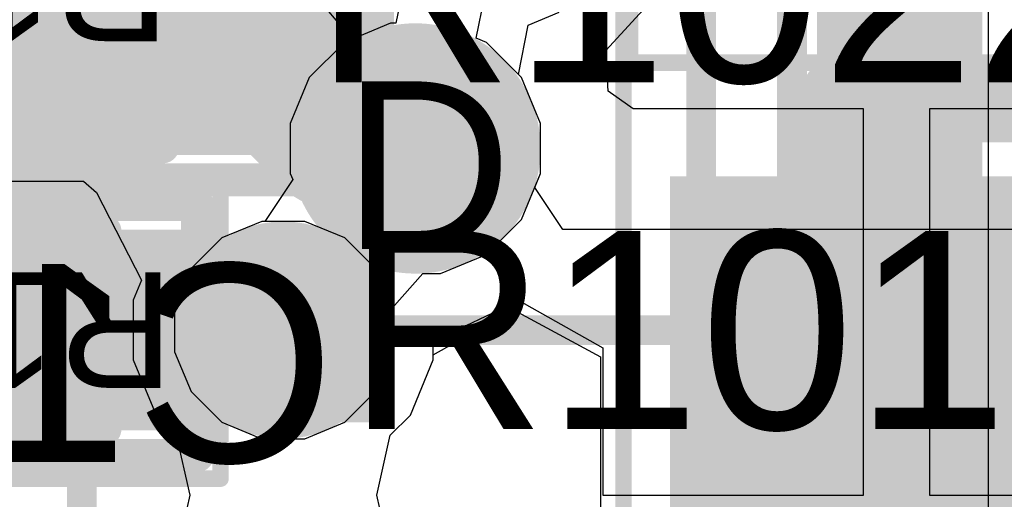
# Model space of a CAD drawing. Header units: inches. Extents: x -6 to 11.2, y -2.2 to 8.3.
# Tile 169 of 256: x 2.3733 to 2.4907, y 1.2995 to 1.3567. Entities that reach past the tile are written whole.
import ezdxf

# ---------------------------------------------------------------- set-up
doc = ezdxf.new("R2010")
doc.units = ezdxf.units.IN
doc.header["$MEASUREMENT"] = 0
for name, color, linetype in [('Board Layer Stack Bottom Overlay', 54, 'Continuous'), ('Board Layer Stack Bottom Solder', 6, 'Continuous'), ('Bottom Comp Body -Top13)-Comp Body -Bot14)', 56, 'Continuous'), ('Bottom Courtyard -Top15)-Courtyard -Bot16)', 56, 'Continuous'), ('Bottom Paste', 16, 'Continuous'), ('Dimension', 6, 'Continuous'), ('Drill Drawing', 1, 'Continuous'), ('Layer  6- Inner', 156, 'Continuous'), ('Layer 1- Top', 1, 'Continuous'), ('Layer 2- GND', 16, 'Continuous'), ('Layer 3- Inner', 16, 'Continuous'), ('Layer 4- Inner', 76, 'Continuous'), ('Layer 5- Inner', 90, 'Continuous'), ('Layer 7- PWR', 76, 'Continuous'), ('Layer 8- Bottom', 5, 'Continuous'), ('Top Comp Body -Top13)-Comp Body -Bot14)', 56, 'Continuous'), ('Top Comp Outline -Top11)-Comp Outline -Bot12)', 56, 'Continuous'), ('Top Courtyard -Top15)-Courtyard -Bot16)', 56, 'Continuous'), ('Top Overlay', 2, 'Continuous'), ('Top Paste', 8, 'Continuous'), ('Top Solder', 216, 'Continuous'), ('Via Holes', 16, 'Continuous')]:
    doc.layers.add(name, color=color, linetype=linetype)
doc.styles.add('Arial', font='txt', dxfattribs={"height": 0.2})

# ---------------------------------------------------------------- blocks, each defined once
blk = doc.blocks.new('L15006_M_____B_133')
at = {"layer": 'Bottom Courtyard -Top15)-Courtyard -Bot16)'}
for points in [[(-0.0925197, -0.0629921, 0.0019685, 0.0019685, 0), (-0.0925197, 0.0629921, 0.0019685, 0.0019685, 0)], [(-0.0925197, -0.0629921, 0.0019685, 0.0019685, 0), (0.0925197, -0.0629921, 0.0019685, 0.0019685, 0)]]:
    blk.add_lwpolyline(points, format="xyseb", dxfattribs=at)
blk.add_lwpolyline([(-0.0930118, -0.0629921, 0.0009842, 0.0009842, 1), (-0.0920276, -0.0629921, 0.0009842, 0.0009842, 1)], format="xyseb", close=True, dxfattribs=at)
blk.add_lwpolyline([(-0.0930118, -0.0629921, 0.0009842, 0.0009842, 1), (-0.0920276, -0.0629921, 0.0009842, 0.0009842, 1)], format="xyseb", close=True, dxfattribs=at)
blk = doc.blocks.new('L15006_M_____B_134')
at = {"layer": 'Board Layer Stack Bottom Solder'}
blk.add_hatch(color=6, dxfattribs=at).paths.add_polyline_path([(-0.0869685, -0.0419685), (-0.0869685, 0.0419685), (-0.0330315, 0.0419685), (-0.0330315, -0.0419685)])
at = {"layer": 'Bottom Paste'}
blk.add_hatch(color=16, dxfattribs=at).paths.add_polyline_path([(-0.085, -0.04), (-0.085, 0.04), (-0.035, 0.04), (-0.035, -0.04)])
at = {"layer": 'Layer 8- Bottom'}
blk.add_hatch(color=7, dxfattribs=at).paths.add_polyline_path([(-0.085, -0.04), (-0.085, 0.04), (-0.035, 0.04), (-0.035, -0.04)])
at = {"layer": 'Board Layer Stack Bottom Overlay'}
blk.add_lwpolyline([(-0.05, 0.05, 0.008, 0.008, 0), (0.05, 0.05, 0.008, 0.008, 0)], format="xyseb", dxfattribs=at)
blk.add_lwpolyline([(-0.052, 0.05, 0.004, 0.004, 1), (-0.048, 0.05, 0.004, 0.004, 1)], format="xyseb", close=True, dxfattribs=at)
at = {"layer": 'Bottom Comp Body -Top13)-Comp Body -Bot14)'}
for points in [[(-0.0688977, -0.0531496, 0.003937, 0.003937, 0), (-0.0688977, 0.0531496, 0.003937, 0.003937, 0)], [(-0.0688977, 0.0531496, 0.003937, 0.003937, 0), (0.0688976, 0.0531496, 0.003937, 0.003937, 0)]]:
    blk.add_lwpolyline(points, format="xyseb", dxfattribs=at)
blk.add_lwpolyline([(-0.0698819, 0.0531496, 0.0019685, 0.0019685, 1), (-0.0679135, 0.0531496, 0.0019685, 0.0019685, 1)], format="xyseb", close=True, dxfattribs=at)
blk.add_lwpolyline([(-0.0698819, 0.0531496, 0.0019685, 0.0019685, 1), (-0.0679135, 0.0531496, 0.0019685, 0.0019685, 1)], format="xyseb", close=True, dxfattribs=at)
at = {"layer": 'Bottom Courtyard -Top15)-Courtyard -Bot16)'}
blk.add_lwpolyline([(-0.0925197, -0.0629921, 0.0019685, 0.0019685, 0), (-0.0925197, 0.0629921, 0.0019685, 0.0019685, 0)], format="xyseb", dxfattribs=at)
blk = doc.blocks.new('L15002_035_263')
at = {"layer": 'Layer 1- Top'}
for points in [[(-0.0317914, 0.01), (-0.0067914, 0.01), (-0.0067914, -0.01), (-0.0317914, -0.01)], [(0.0067913, 0.01), (0.0317913, 0.01), (0.0317913, -0.01), (0.0067913, -0.01)]]:
    blk.add_hatch(color=7, dxfattribs=at).paths.add_polyline_path(points)
at = {"layer": 'Top Paste'}
for points in [[(-0.0317914, 0.01), (-0.0067914, 0.01), (-0.0067914, -0.01), (-0.0317914, -0.01)], [(0.0067913, 0.01), (0.0317913, 0.01), (0.0317913, -0.01), (0.0067913, -0.01)]]:
    blk.add_hatch(color=8, dxfattribs=at).paths.add_polyline_path(points)
at = {"layer": 'Top Solder'}
for points in [[(-0.0337599, 0.0119685), (-0.0048229, 0.0119685), (-0.0048229, -0.0119685), (-0.0337599, -0.0119685)], [(0.0048228, 0.0119685), (0.0337598, 0.0119685), (0.0337598, -0.0119685), (0.0048228, -0.0119685)]]:
    blk.add_hatch(color=216, dxfattribs=at).paths.add_polyline_path(points)
at = {"layer": 'Top Comp Body -Top13)-Comp Body -Bot14)'}
for points in [[(0.0216535, 0.011811, 0.003937, 0.003937, 0), (-0.0216535, 0.011811, 0.003937, 0.003937, 0)], [(-0.0216535, 0.011811, 0.003937, 0.003937, 0), (-0.0216535, -0.011811, 0.003937, 0.003937, 0)], [(0.0216535, 0.011811, 0.003937, 0.003937, 0), (0.0216535, -0.011811, 0.003937, 0.003937, 0)], [(0.0216535, -0.011811, 0.003937, 0.003937, 0), (-0.0216535, -0.011811, 0.003937, 0.003937, 0)]]:
    blk.add_lwpolyline(points, format="xyseb", dxfattribs=at)
for points in [[(-0.0226377, 0.011811, 0.0019685, 0.0019685, 1), (-0.0206693, 0.011811, 0.0019685, 0.0019685, 1)], [(-0.0226377, 0.011811, 0.0019685, 0.0019685, 1), (-0.0206693, 0.011811, 0.0019685, 0.0019685, 1)], [(0.0206693, 0.011811, 0.0019685, 0.0019685, 1), (0.0226377, 0.011811, 0.0019685, 0.0019685, 1)], [(0.0206693, 0.011811, 0.0019685, 0.0019685, 1), (0.0226377, 0.011811, 0.0019685, 0.0019685, 1)], [(-0.0226377, -0.011811, 0.0019685, 0.0019685, 1), (-0.0206693, -0.011811, 0.0019685, 0.0019685, 1)], [(-0.0226377, -0.011811, 0.0019685, 0.0019685, 1), (-0.0206693, -0.011811, 0.0019685, 0.0019685, 1)], [(0.0206693, -0.011811, 0.0019685, 0.0019685, 1), (0.0226377, -0.011811, 0.0019685, 0.0019685, 1)], [(0.0206693, -0.011811, 0.0019685, 0.0019685, 1), (0.0226377, -0.011811, 0.0019685, 0.0019685, 1)]]:
    blk.add_lwpolyline(points, format="xyseb", close=True, dxfattribs=at)
at = {"layer": 'Top Comp Outline -Top11)-Comp Outline -Bot12)'}
for points in [[(-0.0326772, 0.0149606, 0.003937, 0.003937, 0), (-0.0326772, -0.0149606, 0.003937, 0.003937, 0)], [(0.0326772, 0.0149606, 0.003937, 0.003937, 0), (-0.0326772, 0.0149606, 0.003937, 0.003937, 0)], [(0.0326772, 0.0149606, 0.003937, 0.003937, 0), (0.0326772, -0.0149606, 0.003937, 0.003937, 0)], [(0.0326772, -0.0149606, 0.003937, 0.003937, 0), (-0.0326772, -0.0149606, 0.003937, 0.003937, 0)]]:
    blk.add_lwpolyline(points, format="xyseb", dxfattribs=at)
for points in [[(-0.0336614, 0.0149606, 0.0019685, 0.0019685, 1), (-0.031693, 0.0149606, 0.0019685, 0.0019685, 1)], [(-0.0336614, 0.0149606, 0.0019685, 0.0019685, 1), (-0.031693, 0.0149606, 0.0019685, 0.0019685, 1)], [(0.031693, 0.0149606, 0.0019685, 0.0019685, 1), (0.0336614, 0.0149606, 0.0019685, 0.0019685, 1)], [(0.031693, 0.0149606, 0.0019685, 0.0019685, 1), (0.0336614, 0.0149606, 0.0019685, 0.0019685, 1)], [(-0.0336614, -0.0149606, 0.0019685, 0.0019685, 1), (-0.031693, -0.0149606, 0.0019685, 0.0019685, 1)], [(-0.0336614, -0.0149606, 0.0019685, 0.0019685, 1), (-0.031693, -0.0149606, 0.0019685, 0.0019685, 1)], [(0.031693, -0.0149606, 0.0019685, 0.0019685, 1), (0.0336614, -0.0149606, 0.0019685, 0.0019685, 1)], [(0.031693, -0.0149606, 0.0019685, 0.0019685, 1), (0.0336614, -0.0149606, 0.0019685, 0.0019685, 1)]]:
    blk.add_lwpolyline(points, format="xyseb", close=True, dxfattribs=at)
at = {"layer": 'Top Courtyard -Top15)-Courtyard -Bot16)'}
for points in [[(-0.0354331, 0.0177165, 0.0019685, 0.0019685, 0), (-0.0354331, -0.0177165, 0.0019685, 0.0019685, 0)], [(0.0354331, 0.0177165, 0.0019685, 0.0019685, 0), (-0.0354331, 0.0177165, 0.0019685, 0.0019685, 0)], [(0.0354331, 0.0177165, 0.0019685, 0.0019685, 0), (0.0354331, -0.0177165, 0.0019685, 0.0019685, 0)], [(0, 0.011811, 0.003937, 0.003937, 0), (0, -0.011811, 0.003937, 0.003937, 0)], [(0.0118111, 0, 0.003937, 0.003937, 0), (-0.011811, 0, 0.003937, 0.003937, 0)], [(0.0354331, -0.0177165, 0.0019685, 0.0019685, 0), (-0.0354331, -0.0177165, 0.0019685, 0.0019685, 0)]]:
    blk.add_lwpolyline(points, format="xyseb", dxfattribs=at)
for points in [[(-0.0359252, 0.0177165, 0.0009842, 0.0009842, 1), (-0.034941, 0.0177165, 0.0009842, 0.0009842, 1)], [(-0.0359252, 0.0177165, 0.0009842, 0.0009842, 1), (-0.034941, 0.0177165, 0.0009842, 0.0009842, 1)], [(0.034941, 0.0177165, 0.0009842, 0.0009842, 1), (0.0359252, 0.0177165, 0.0009842, 0.0009842, 1)], [(0.034941, 0.0177165, 0.0009842, 0.0009842, 1), (0.0359252, 0.0177165, 0.0009842, 0.0009842, 1)], [(-0.0009842, 0.011811, 0.0019685, 0.0019685, 1), (0.0009842, 0.011811, 0.0019685, 0.0019685, 1)], [(-0.0127952, 0, 0.0019685, 0.0019685, 1), (-0.0108268, 0, 0.0019685, 0.0019685, 1)], [(0.0108269, 0, 0.0019685, 0.0019685, 1), (0.0127953, 0, 0.0019685, 0.0019685, 1)], [(-0.0009842, -0.011811, 0.0019685, 0.0019685, 1), (0.0009842, -0.011811, 0.0019685, 0.0019685, 1)], [(-0.0359252, -0.0177165, 0.0009842, 0.0009842, 1), (-0.034941, -0.0177165, 0.0009842, 0.0009842, 1)], [(-0.0359252, -0.0177165, 0.0009842, 0.0009842, 1), (-0.034941, -0.0177165, 0.0009842, 0.0009842, 1)], [(0.034941, -0.0177165, 0.0009842, 0.0009842, 1), (0.0359252, -0.0177165, 0.0009842, 0.0009842, 1)], [(0.034941, -0.0177165, 0.0009842, 0.0009842, 1), (0.0359252, -0.0177165, 0.0009842, 0.0009842, 1)]]:
    blk.add_lwpolyline(points, format="xyseb", close=True, dxfattribs=at)
at = {"layer": 'Top Overlay'}
for points in [[(0.0198819, 0.0161417, 0.003937, 0.003937, 0), (-0.0187008, 0.0161417, 0.003937, 0.003937, 0)], [(0.0198819, -0.0161417, 0.003937, 0.003937, 0), (-0.0187008, -0.0161417, 0.003937, 0.003937, 0)]]:
    blk.add_lwpolyline(points, format="xyseb", dxfattribs=at)
for points in [[(-0.019685, 0.0161417, 0.0019685, 0.0019685, 1), (-0.0177166, 0.0161417, 0.0019685, 0.0019685, 1)], [(0.0188977, 0.0161417, 0.0019685, 0.0019685, 1), (0.0208661, 0.0161417, 0.0019685, 0.0019685, 1)], [(-0.019685, -0.0161417, 0.0019685, 0.0019685, 1), (-0.0177166, -0.0161417, 0.0019685, 0.0019685, 1)], [(0.0188977, -0.0161417, 0.0019685, 0.0019685, 1), (0.0208661, -0.0161417, 0.0019685, 0.0019685, 1)]]:
    blk.add_lwpolyline(points, format="xyseb", close=True, dxfattribs=at)
at = {"layer": 'Top Comp Outline -Top11)-Comp Outline -Bot12)', "style": 'Arial'}
blk.add_text('R1022', height=0.0137795, dxfattribs=at).set_placement((-0.0309938, -0.0068875))
blk = doc.blocks.new('L15002_035_273')
at = {"layer": 'Layer 1- Top'}
for points in [[(-0.0317914, 0.01), (-0.0067914, 0.01), (-0.0067914, -0.01), (-0.0317914, -0.01)], [(0.0067913, 0.01), (0.0317913, 0.01), (0.0317913, -0.01), (0.0067913, -0.01)]]:
    blk.add_hatch(color=7, dxfattribs=at).paths.add_polyline_path(points)
at = {"layer": 'Top Paste'}
for points in [[(-0.0317914, 0.01), (-0.0067914, 0.01), (-0.0067914, -0.01), (-0.0317914, -0.01)], [(0.0067913, 0.01), (0.0317913, 0.01), (0.0317913, -0.01), (0.0067913, -0.01)]]:
    blk.add_hatch(color=8, dxfattribs=at).paths.add_polyline_path(points)
at = {"layer": 'Top Solder'}
for points in [[(-0.0337599, 0.0119685), (-0.0048229, 0.0119685), (-0.0048229, -0.0119685), (-0.0337599, -0.0119685)], [(0.0048228, 0.0119685), (0.0337598, 0.0119685), (0.0337598, -0.0119685), (0.0048228, -0.0119685)]]:
    blk.add_hatch(color=216, dxfattribs=at).paths.add_polyline_path(points)
at = {"layer": 'Top Comp Body -Top13)-Comp Body -Bot14)'}
for points in [[(-0.0216535, 0.011811, 0.003937, 0.003937, 0), (-0.0216535, -0.011811, 0.003937, 0.003937, 0)], [(0.0216535, 0.011811, 0.003937, 0.003937, 0), (-0.0216535, 0.011811, 0.003937, 0.003937, 0)], [(0.0216535, 0.011811, 0.003937, 0.003937, 0), (0.0216535, -0.011811, 0.003937, 0.003937, 0)], [(0.0216535, -0.011811, 0.003937, 0.003937, 0), (-0.0216535, -0.011811, 0.003937, 0.003937, 0)]]:
    blk.add_lwpolyline(points, format="xyseb", dxfattribs=at)
for points in [[(-0.0226377, 0.011811, 0.0019685, 0.0019685, 1), (-0.0206693, 0.011811, 0.0019685, 0.0019685, 1)], [(-0.0226377, 0.011811, 0.0019685, 0.0019685, 1), (-0.0206693, 0.011811, 0.0019685, 0.0019685, 1)], [(0.0206693, 0.011811, 0.0019685, 0.0019685, 1), (0.0226377, 0.011811, 0.0019685, 0.0019685, 1)], [(0.0206693, 0.011811, 0.0019685, 0.0019685, 1), (0.0226377, 0.011811, 0.0019685, 0.0019685, 1)], [(-0.0226377, -0.011811, 0.0019685, 0.0019685, 1), (-0.0206693, -0.011811, 0.0019685, 0.0019685, 1)], [(-0.0226377, -0.011811, 0.0019685, 0.0019685, 1), (-0.0206693, -0.011811, 0.0019685, 0.0019685, 1)], [(0.0206693, -0.011811, 0.0019685, 0.0019685, 1), (0.0226377, -0.011811, 0.0019685, 0.0019685, 1)], [(0.0206693, -0.011811, 0.0019685, 0.0019685, 1), (0.0226377, -0.011811, 0.0019685, 0.0019685, 1)]]:
    blk.add_lwpolyline(points, format="xyseb", close=True, dxfattribs=at)
at = {"layer": 'Top Comp Outline -Top11)-Comp Outline -Bot12)'}
for points in [[(0.0326772, 0.0149606, 0.003937, 0.003937, 0), (-0.0326772, 0.0149606, 0.003937, 0.003937, 0)], [(-0.0326772, 0.0149606, 0.003937, 0.003937, 0), (-0.0326772, -0.0149606, 0.003937, 0.003937, 0)], [(0.0326772, 0.0149606, 0.003937, 0.003937, 0), (0.0326772, -0.0149606, 0.003937, 0.003937, 0)], [(0.0326772, -0.0149606, 0.003937, 0.003937, 0), (-0.0326772, -0.0149606, 0.003937, 0.003937, 0)]]:
    blk.add_lwpolyline(points, format="xyseb", dxfattribs=at)
for points in [[(-0.0336614, 0.0149606, 0.0019685, 0.0019685, 1), (-0.031693, 0.0149606, 0.0019685, 0.0019685, 1)], [(-0.0336614, 0.0149606, 0.0019685, 0.0019685, 1), (-0.031693, 0.0149606, 0.0019685, 0.0019685, 1)], [(0.031693, 0.0149606, 0.0019685, 0.0019685, 1), (0.0336614, 0.0149606, 0.0019685, 0.0019685, 1)], [(0.031693, 0.0149606, 0.0019685, 0.0019685, 1), (0.0336614, 0.0149606, 0.0019685, 0.0019685, 1)], [(-0.0336614, -0.0149606, 0.0019685, 0.0019685, 1), (-0.031693, -0.0149606, 0.0019685, 0.0019685, 1)], [(-0.0336614, -0.0149606, 0.0019685, 0.0019685, 1), (-0.031693, -0.0149606, 0.0019685, 0.0019685, 1)], [(0.031693, -0.0149606, 0.0019685, 0.0019685, 1), (0.0336614, -0.0149606, 0.0019685, 0.0019685, 1)], [(0.031693, -0.0149606, 0.0019685, 0.0019685, 1), (0.0336614, -0.0149606, 0.0019685, 0.0019685, 1)]]:
    blk.add_lwpolyline(points, format="xyseb", close=True, dxfattribs=at)
at = {"layer": 'Top Courtyard -Top15)-Courtyard -Bot16)'}
for points in [[(0.0354331, 0.0177165, 0.0019685, 0.0019685, 0), (-0.0354331, 0.0177165, 0.0019685, 0.0019685, 0)], [(-0.0354331, 0.0177165, 0.0019685, 0.0019685, 0), (-0.0354331, -0.0177165, 0.0019685, 0.0019685, 0)], [(0.0354331, 0.0177165, 0.0019685, 0.0019685, 0), (0.0354331, -0.0177165, 0.0019685, 0.0019685, 0)], [(0, 0.011811, 0.003937, 0.003937, 0), (0, -0.011811, 0.003937, 0.003937, 0)], [(0.0118111, 0, 0.003937, 0.003937, 0), (-0.011811, 0, 0.003937, 0.003937, 0)], [(0.0354331, -0.0177165, 0.0019685, 0.0019685, 0), (-0.0354331, -0.0177165, 0.0019685, 0.0019685, 0)]]:
    blk.add_lwpolyline(points, format="xyseb", dxfattribs=at)
for points in [[(-0.0359252, 0.0177165, 0.0009842, 0.0009842, 1), (-0.034941, 0.0177165, 0.0009842, 0.0009842, 1)], [(-0.0359252, 0.0177165, 0.0009842, 0.0009842, 1), (-0.034941, 0.0177165, 0.0009842, 0.0009842, 1)], [(0.034941, 0.0177165, 0.0009842, 0.0009842, 1), (0.0359252, 0.0177165, 0.0009842, 0.0009842, 1)], [(0.034941, 0.0177165, 0.0009842, 0.0009842, 1), (0.0359252, 0.0177165, 0.0009842, 0.0009842, 1)], [(-0.0009842, 0.011811, 0.0019685, 0.0019685, 1), (0.0009842, 0.011811, 0.0019685, 0.0019685, 1)], [(-0.0127952, 0, 0.0019685, 0.0019685, 1), (-0.0108268, 0, 0.0019685, 0.0019685, 1)], [(0.0108269, 0, 0.0019685, 0.0019685, 1), (0.0127953, 0, 0.0019685, 0.0019685, 1)], [(-0.0009842, -0.011811, 0.0019685, 0.0019685, 1), (0.0009842, -0.011811, 0.0019685, 0.0019685, 1)], [(-0.0359252, -0.0177165, 0.0009842, 0.0009842, 1), (-0.034941, -0.0177165, 0.0009842, 0.0009842, 1)], [(-0.0359252, -0.0177165, 0.0009842, 0.0009842, 1), (-0.034941, -0.0177165, 0.0009842, 0.0009842, 1)], [(0.034941, -0.0177165, 0.0009842, 0.0009842, 1), (0.0359252, -0.0177165, 0.0009842, 0.0009842, 1)], [(0.034941, -0.0177165, 0.0009842, 0.0009842, 1), (0.0359252, -0.0177165, 0.0009842, 0.0009842, 1)]]:
    blk.add_lwpolyline(points, format="xyseb", close=True, dxfattribs=at)
at = {"layer": 'Top Overlay'}
for points in [[(0.0198819, 0.0161417, 0.003937, 0.003937, 0), (-0.0187008, 0.0161417, 0.003937, 0.003937, 0)], [(0.0198819, -0.0161417, 0.003937, 0.003937, 0), (-0.0187008, -0.0161417, 0.003937, 0.003937, 0)]]:
    blk.add_lwpolyline(points, format="xyseb", dxfattribs=at)
for points in [[(-0.019685, 0.0161417, 0.0019685, 0.0019685, 1), (-0.0177166, 0.0161417, 0.0019685, 0.0019685, 1)], [(0.0188977, 0.0161417, 0.0019685, 0.0019685, 1), (0.0208661, 0.0161417, 0.0019685, 0.0019685, 1)], [(-0.019685, -0.0161417, 0.0019685, 0.0019685, 1), (-0.0177166, -0.0161417, 0.0019685, 0.0019685, 1)], [(0.0188977, -0.0161417, 0.0019685, 0.0019685, 1), (0.0208661, -0.0161417, 0.0019685, 0.0019685, 1)]]:
    blk.add_lwpolyline(points, format="xyseb", close=True, dxfattribs=at)
at = {"layer": 'Top Comp Outline -Top11)-Comp Outline -Bot12)', "style": 'Arial'}
blk.add_text('R1012', height=0.0137795, dxfattribs=at).set_placement((-0.0298457, -0.0068873))
blk = doc.blocks.new('IND_0402_B_315')
at = {"layer": 'Board Layer Stack Bottom Solder'}
for points in [[(-0.00290545, 0.0157953), (-0.00290545, -0.0157953), (-0.04040155, -0.0157953), (-0.04040155, 0.0157953)], [(0.04040165, 0.0157953), (0.04040165, -0.0157953), (0.00290555, -0.0157953), (0.00290555, 0.0157953)]]:
    blk.add_hatch(color=6, dxfattribs=at).paths.add_polyline_path(points)
at = {"layer": 'Bottom Paste'}
for points in [[(-0.00590545, 0.0127953), (-0.00590545, -0.0127953), (-0.03740155, -0.0127953), (-0.03740155, 0.0127953)], [(0.03740165, 0.0127953), (0.03740165, -0.0127953), (0.00590555, -0.0127953), (0.00590555, 0.0127953)]]:
    blk.add_hatch(color=16, dxfattribs=at).paths.add_polyline_path(points)
at = {"layer": 'Layer 8- Bottom'}
for points in [[(-0.00590545, 0.0127953), (-0.00590545, -0.0127953), (-0.03740155, -0.0127953), (-0.03740155, 0.0127953)], [(0.03740165, 0.0127953), (0.03740165, -0.0127953), (0.00590555, -0.0127953), (0.00590555, 0.0127953)]]:
    blk.add_hatch(color=7, dxfattribs=at).paths.add_polyline_path(points)
at = {"layer": 'Board Layer Stack Bottom Overlay'}
for points in [[(0.0206693, 0.0187008, 0.003937, 0.003937, 0), (-0.0226378, 0.0187008, 0.003937, 0.003937, 0)], [(0.0206693, -0.0187008, 0.003937, 0.003937, 0), (-0.0226378, -0.0187008, 0.003937, 0.003937, 0)]]:
    blk.add_lwpolyline(points, format="xyseb", dxfattribs=at)
for points in [[(-0.023622, 0.0187008, 0.0019685, 0.0019685, 1), (-0.0216536, 0.0187008, 0.0019685, 0.0019685, 1)], [(0.0196851, 0.0187008, 0.0019685, 0.0019685, 1), (0.0216535, 0.0187008, 0.0019685, 0.0019685, 1)], [(-0.023622, -0.0187008, 0.0019685, 0.0019685, 1), (-0.0216536, -0.0187008, 0.0019685, 0.0019685, 1)], [(0.0196851, -0.0187008, 0.0019685, 0.0019685, 1), (0.0216535, -0.0187008, 0.0019685, 0.0019685, 1)]]:
    blk.add_lwpolyline(points, format="xyseb", close=True, dxfattribs=at)
at = {"layer": 'Bottom Courtyard -Top15)-Courtyard -Bot16)'}
for points in [[(0.0482284, 0.0226378, 0.003937, 0.003937, 0), (-0.0482283, 0.0226378, 0.003937, 0.003937, 0)], [(-0.0482283, 0.0226378, 0.003937, 0.003937, 0), (-0.0482283, -0.0226378, 0.003937, 0.003937, 0)], [(0.0482284, 0.0226378, 0.003937, 0.003937, 0), (0.0482284, -0.0226378, 0.003937, 0.003937, 0)], [(0, 0.0108267, 0.003937, 0.003937, 0), (0, -0.0108268, 0.003937, 0.003937, 0)], [(0.0108268, 0, 0.003937, 0.003937, 0), (-0.0108267, 0, 0.003937, 0.003937, 0)], [(0.0482284, -0.0226378, 0.003937, 0.003937, 0), (-0.0482283, -0.0226378, 0.003937, 0.003937, 0)]]:
    blk.add_lwpolyline(points, format="xyseb", dxfattribs=at)
for points in [[(-0.0492125, 0.0226378, 0.0019685, 0.0019685, 1), (-0.0472441, 0.0226378, 0.0019685, 0.0019685, 1)], [(-0.0492125, 0.0226378, 0.0019685, 0.0019685, 1), (-0.0472441, 0.0226378, 0.0019685, 0.0019685, 1)], [(0.0472442, 0.0226378, 0.0019685, 0.0019685, 1), (0.0492126, 0.0226378, 0.0019685, 0.0019685, 1)], [(0.0472442, 0.0226378, 0.0019685, 0.0019685, 1), (0.0492126, 0.0226378, 0.0019685, 0.0019685, 1)], [(-0.0009842, 0.0108267, 0.0019685, 0.0019685, 1), (0.0009842, 0.0108267, 0.0019685, 0.0019685, 1)], [(-0.0118109, 0, 0.0019685, 0.0019685, 1), (-0.0098425, 0, 0.0019685, 0.0019685, 1)], [(0.0098426, 0, 0.0019685, 0.0019685, 1), (0.011811, 0, 0.0019685, 0.0019685, 1)], [(-0.0009842, -0.0108268, 0.0019685, 0.0019685, 1), (0.0009842, -0.0108268, 0.0019685, 0.0019685, 1)], [(-0.0492125, -0.0226378, 0.0019685, 0.0019685, 1), (-0.0472441, -0.0226378, 0.0019685, 0.0019685, 1)], [(-0.0492125, -0.0226378, 0.0019685, 0.0019685, 1), (-0.0472441, -0.0226378, 0.0019685, 0.0019685, 1)], [(0.0472442, -0.0226378, 0.0019685, 0.0019685, 1), (0.0492126, -0.0226378, 0.0019685, 0.0019685, 1)], [(0.0472442, -0.0226378, 0.0019685, 0.0019685, 1), (0.0492126, -0.0226378, 0.0019685, 0.0019685, 1)]]:
    blk.add_lwpolyline(points, format="xyseb", close=True, dxfattribs=at)
at = {"layer": 'Dimension'}
for points in [[(-0.0423225, 0.0177162, 0.003937, 0.003937, 0), (-0.0423226, 0.0177163, 0.003937, 0.003937, 0)], [(0.0423225, 0.0177163, 0.003937, 0.003937, 0), (-0.0423226, 0.0177163, 0.003937, 0.003937, 0)], [(-0.0423225, 0.0177162, 0.003937, 0.003937, 0), (-0.0423225, -0.0177162, 0.003937, 0.003937, 0)], [(0.0423225, 0.0177163, 0.003937, 0.003937, 0), (0.0423225, -0.0177163, 0.003937, 0.003937, 0)], [(-0.0423225, -0.0177162, 0.003937, 0.003937, 0), (-0.0423226, -0.0177163, 0.003937, 0.003937, 0)], [(0.0423225, -0.0177163, 0.003937, 0.003937, 0), (-0.0423226, -0.0177163, 0.003937, 0.003937, 0)]]:
    blk.add_lwpolyline(points, format="xyseb", dxfattribs=at)
for points in [[(-0.0433068, 0.0177163, 0.0019685, 0.0019685, 1), (-0.0413384, 0.0177163, 0.0019685, 0.0019685, 1)], [(-0.0433068, 0.0177163, 0.0019685, 0.0019685, 1), (-0.0413384, 0.0177163, 0.0019685, 0.0019685, 1)], [(-0.0433067, 0.0177162, 0.0019685, 0.0019685, 1), (-0.0413383, 0.0177162, 0.0019685, 0.0019685, 1)], [(-0.0433067, 0.0177162, 0.0019685, 0.0019685, 1), (-0.0413383, 0.0177162, 0.0019685, 0.0019685, 1)], [(0.0413383, 0.0177163, 0.0019685, 0.0019685, 1), (0.0433067, 0.0177163, 0.0019685, 0.0019685, 1)], [(0.0413383, 0.0177163, 0.0019685, 0.0019685, 1), (0.0433067, 0.0177163, 0.0019685, 0.0019685, 1)], [(-0.0433068, -0.0177163, 0.0019685, 0.0019685, 1), (-0.0413384, -0.0177163, 0.0019685, 0.0019685, 1)], [(-0.0433068, -0.0177163, 0.0019685, 0.0019685, 1), (-0.0413384, -0.0177163, 0.0019685, 0.0019685, 1)], [(-0.0433067, -0.0177162, 0.0019685, 0.0019685, 1), (-0.0413383, -0.0177162, 0.0019685, 0.0019685, 1)], [(-0.0433067, -0.0177162, 0.0019685, 0.0019685, 1), (-0.0413383, -0.0177162, 0.0019685, 0.0019685, 1)], [(0.0413383, -0.0177163, 0.0019685, 0.0019685, 1), (0.0433067, -0.0177163, 0.0019685, 0.0019685, 1)], [(0.0413383, -0.0177163, 0.0019685, 0.0019685, 1), (0.0433067, -0.0177163, 0.0019685, 0.0019685, 1)]]:
    blk.add_lwpolyline(points, format="xyseb", close=True, dxfattribs=at)

msp = doc.modelspace()

# ---------------------------------------------------------------- hatches: boundary and pattern name
at = {"layer": 'Layer  6- Inner'}
h = msp.add_hatch(color=7, dxfattribs=at)
edge = h.paths.add_edge_path()
edge.add_arc((2.4204724, 1.3413386), 0.0098425, 0, 360)
at = {"layer": 'Layer 1- Top'}
h = msp.add_hatch(color=7, dxfattribs=at)
edge = h.paths.add_edge_path()
edge.add_arc((2.4204724, 1.3413386), 0.0098425, 0, 360)
h = msp.add_hatch(color=7, dxfattribs=at)
edge = h.paths.add_edge_path()
edge.add_arc((2.4047244, 1.319685), 0.007874, 0, 360)
at = {"layer": 'Layer 2- GND'}
h = msp.add_hatch(color=7, dxfattribs=at)
edge = h.paths.add_edge_path()
edge.add_arc((2.4204724, 1.3413386), 0.0149212, 0, 360)
h = msp.add_hatch(color=7, dxfattribs=at)
edge = h.paths.add_edge_path()
edge.add_arc((2.4047244, 1.319685), 0.0129527, 0, 360)
at = {"layer": 'Layer 3- Inner'}
h = msp.add_hatch(color=7, dxfattribs=at)
edge = h.paths.add_edge_path()
edge.add_arc((2.4047244, 1.319685), 0.007874, 0, 360)
at = {"layer": 'Layer 7- PWR'}
h = msp.add_hatch(color=7, dxfattribs=at)
edge = h.paths.add_edge_path()
edge.add_arc((2.4047244, 1.319685), 0.0129527, 0, 360)
at = {"layer": 'Layer 8- Bottom'}
h = msp.add_hatch(color=7, dxfattribs=at)
edge = h.paths.add_edge_path()
edge.add_arc((2.4204724, 1.3413386), 0.0098425, 0, 360)
h = msp.add_hatch(color=7, dxfattribs=at)
edge = h.paths.add_edge_path()
edge.add_arc((2.4047244, 1.319685), 0.007874, 0, 360)
at = {"layer": 'Via Holes'}
h = msp.add_hatch(color=7, dxfattribs=at)
edge = h.paths.add_edge_path()
edge.add_arc((2.4204724, 1.3413386), 0.0049212, 0, 360)
h = msp.add_hatch(color=7, dxfattribs=at)
edge = h.paths.add_edge_path()
edge.add_arc((2.4047244, 1.319685), 0.0029527, 0, 360)

# ---------------------------------------------------------------- linework, layer by layer
at = {"layer": 'Drill Drawing'}
for points in [[(2.3947244, 1.329685, 0.002, 0.002, 0), (2.4147244, 1.329685, 0.002, 0.002, 0)], [(2.3947244, 1.309685, 0.002, 0.002, 0), (2.3947244, 1.329685, 0.002, 0.002, 0)], [(2.4147244, 1.309685, 0.002, 0.002, 0), (2.4147244, 1.329685, 0.002, 0.002, 0)], [(2.3947244, 1.309685, 0.002, 0.002, 0), (2.4147244, 1.309685, 0.002, 0.002, 0)]]:
    msp.add_lwpolyline(points, format="xyseb", dxfattribs=at)
for points in [[(2.3942244, 1.329685, 0.001, 0.001, 1), (2.3952244, 1.329685, 0.001, 0.001, 1)], [(2.3942244, 1.329685, 0.001, 0.001, 1), (2.3952244, 1.329685, 0.001, 0.001, 1)], [(2.4142244, 1.329685, 0.001, 0.001, 1), (2.4152244, 1.329685, 0.001, 0.001, 1)], [(2.4142244, 1.329685, 0.001, 0.001, 1), (2.4152244, 1.329685, 0.001, 0.001, 1)], [(2.3942244, 1.309685, 0.001, 0.001, 1), (2.3952244, 1.309685, 0.001, 0.001, 1)], [(2.3942244, 1.309685, 0.001, 0.001, 1), (2.3952244, 1.309685, 0.001, 0.001, 1)], [(2.4142244, 1.309685, 0.001, 0.001, 1), (2.4152244, 1.309685, 0.001, 0.001, 1)], [(2.4142244, 1.309685, 0.001, 0.001, 1), (2.4152244, 1.309685, 0.001, 0.001, 1)]]:
    msp.add_lwpolyline(points, format="xyseb", close=True, dxfattribs=at)
at = {"layer": 'Layer  6- Inner'}
for p, q in [((2.4021479, 1.3326377), (2.3973873, 1.3306658)), ((2.4073009, 1.3326377), (2.4021479, 1.3326377)), ((2.4120615, 1.3306658), (2.4073009, 1.3326377)), ((2.3973873, 1.3306658), (2.3937436, 1.3270221)), ((2.4157052, 1.3270221), (2.4120615, 1.3306658)), ((2.3937436, 1.3270221), (2.3917717, 1.3222615)), ((2.4176771, 1.3222615), (2.4157052, 1.3270221)), ((2.3917717, 1.3222615), (2.3917717, 1.3171085)), ((2.4176771, 1.3171085), (2.4176771, 1.3222615)), ((2.3917717, 1.3171085), (2.3937436, 1.3123479)), ((2.4157052, 1.3123479), (2.4176771, 1.3171085)), ((2.3937436, 1.3123479), (2.3973873, 1.3087042)), ((2.4120615, 1.3087042), (2.4157052, 1.3123479)), ((2.3973873, 1.3087042), (2.4021479, 1.3067323)), ((2.4073009, 1.3067323), (2.4120615, 1.3087042)), ((2.4021479, 1.3067323), (2.4073009, 1.3067323))]:
    msp.add_line(p, q, dxfattribs=at)
at = {"layer": 'Layer 1- Top'}
for p, q in [((2.4887739, 1.2680433), (2.4887739, 1.3847261)), ((2.4225984, 1.3167303), (2.4321512, 1.3220957)), ((2.4321512, 1.3220957), (2.4425254, 1.3164776)), ((2.4225984, 1.3161296), (2.4225984, 1.3167303)), ((2.4198773, 1.3095602), (2.4225984, 1.3161296)), ((2.4425254, 1.3164776), (2.4425254, 0.4738189)), ((2.4174796, 1.3071625), (2.4198773, 1.3095602)), ((2.4158686, 1.3), (2.4174796, 1.3071625)), ((2.4174796, 1.2928375), (2.4158686, 1.3))]:
    msp.add_line(p, q, dxfattribs=at)
for points in [[(2.4545276, 0.4738189, 0.0035433, 0.0035433, 0), (2.4545276, 1.567126, 0.0035433, 0.0035433, 0)], [(2.4653543, 0.9409449, 0.0035433, 0.0035433, 0), (2.4653543, 1.5665354, 0.0035433, 0.0035433, 0)], [(2.4767717, 1.1402096, 0.0035433, 0.0035433, 0), (2.4767717, 1.5586614, 0.0035433, 0.0035433, 0)], [(2.3811024, 1.319685, 0.0035433, 0.0035433, 0), (2.3814961, 1.3192913, 0.0035433, 0.0035433, 0)], [(2.4043307, 1.3192913, 0.0035433, 0.0035433, 0), (2.4047244, 1.319685, 0.0035433, 0.0035433, 0)], [(2.3814961, 1.3192913, 0.0035433, 0.0035433, 0), (2.4043307, 1.3192913, 0.0035433, 0.0035433, 0)]]:
    msp.add_lwpolyline(points, format="xyseb", dxfattribs=at)
for points in [[(2.3802166, 1.319685, 0.0017716, 0.0017716, 1), (2.3819882, 1.319685, 0.0017716, 0.0017716, 1)], [(2.4038386, 1.319685, 0.0017716, 0.0017716, 1), (2.4056102, 1.319685, 0.0017716, 0.0017716, 1)], [(2.3806103, 1.3192913, 0.0017716, 0.0017716, 1), (2.3823819, 1.3192913, 0.0017716, 0.0017716, 1)], [(2.3806103, 1.3192913, 0.0017716, 0.0017716, 1), (2.3823819, 1.3192913, 0.0017716, 0.0017716, 1)], [(2.4034449, 1.3192913, 0.0017716, 0.0017716, 1), (2.4052165, 1.3192913, 0.0017716, 0.0017716, 1)], [(2.4034449, 1.3192913, 0.0017716, 0.0017716, 1), (2.4052165, 1.3192913, 0.0017716, 0.0017716, 1)]]:
    msp.add_lwpolyline(points, format="xyseb", close=True, dxfattribs=at)
at = {"layer": 'Layer 3- Inner'}
for p, q in [((2.4277175, 1.3544882), (2.4287121, 1.3594882)), ((2.4289246, 1.3539882), (2.4277175, 1.3544882)), ((2.433122, 1.3497908), (2.4289246, 1.3539882)), ((2.4353936, 1.3443066), (2.433122, 1.3497908)), ((2.4353936, 1.3383706), (2.4353936, 1.3443066)), ((2.4346963, 1.3366873), (2.4353936, 1.3383706)), ((2.4380373, 1.3316872), (2.4346963, 1.3366873)), ((2.5195884, 1.3316872), (2.4380373, 1.3316872))]:
    msp.add_line(p, q, dxfattribs=at)
for points in [[(2.3753937, 1.3598431, 0.0035433, 0.0035433, -0.4142135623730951), (2.3807087, 1.3545281, 0.0035433, 0.0035433, 0)], [(2.3807087, 1.3527559, 0.0035433, 0.0035433, 0), (2.3807087, 1.3545281, 0.0035433, 0.0035433, 0)], [(2.3807087, 1.2874017, 0.0035433, 0.0035433, 0), (2.3807087, 1.3527559, 0.0035433, 0.0035433, 0)], [(2.4047244, 1.319685, 0.0035433, 0.0035433, 0), (2.5334645, 1.319685, 0.0035433, 0.0035433, 0)]]:
    msp.add_lwpolyline(points, format="xyseb", dxfattribs=at)
for points in [[(2.3798229, 1.3545281, 0.0017716, 0.0017716, 1), (2.3815945, 1.3545281, 0.0017716, 0.0017716, 1)], [(2.3798229, 1.3545281, 0.0017716, 0.0017716, 1), (2.3815945, 1.3545281, 0.0017716, 0.0017716, 1)], [(2.3798229, 1.3527559, 0.0017716, 0.0017716, 1), (2.3815945, 1.3527559, 0.0017716, 0.0017716, 1)], [(2.3798229, 1.3527559, 0.0017716, 0.0017716, 1), (2.3815945, 1.3527559, 0.0017716, 0.0017716, 1)], [(2.4038386, 1.319685, 0.0017716, 0.0017716, 1), (2.4056102, 1.319685, 0.0017716, 0.0017716, 1)]]:
    msp.add_lwpolyline(points, format="xyseb", close=True, dxfattribs=at)
at = {"layer": 'Layer 4- Inner'}
for p, q in [((2.4079466, 1.3601994), (2.4122131, 1.3551993)), ((2.4339256, 1.3560584), (2.4376179, 1.3575878)), ((2.4327524, 1.3501604), (2.4339256, 1.3560584)), ((2.4122131, 1.3551993), (2.4120201, 1.3539881)), ((2.4120201, 1.3539881), (2.4078228, 1.3497908)), ((2.4078228, 1.3497908), (2.4055512, 1.3443066)), ((2.433122, 1.3497908), (2.4327524, 1.3501604)), ((2.4353936, 1.3443066), (2.433122, 1.3497908)), ((2.4055512, 1.3443066), (2.4055512, 1.3383706)), ((2.4353936, 1.3383706), (2.4353936, 1.3443066)), ((2.4055512, 1.3383706), (2.4058548, 1.3376378)), ((2.433122, 1.3328864), (2.4353936, 1.3383706)), ((2.4058548, 1.3376378), (2.4025138, 1.3326377)), ((2.4021479, 1.3326377), (2.3973873, 1.3306658)), ((2.4025138, 1.3326377), (2.4021479, 1.3326377)), ((2.4289246, 1.328689), (2.433122, 1.3328864)), ((2.3973873, 1.3306658), (2.3937436, 1.3270221)), ((2.4234404, 1.3264174), (2.4289246, 1.328689)), ((2.3937436, 1.3270221), (2.3917717, 1.3222615)), ((2.4176771, 1.3222614), (2.4213677, 1.3264174)), ((2.4213677, 1.3264174), (2.4234404, 1.3264174)), ((2.3917717, 1.3222615), (2.3917717, 1.3171085)), ((2.4176771, 1.3171085), (2.4176771, 1.3222614)), ((2.3917717, 1.3171085), (2.3937436, 1.3123479)), ((2.4157052, 1.3123479), (2.4176771, 1.3171085)), ((2.3937436, 1.3123479), (2.3973873, 1.3087042)), ((2.4120615, 1.3087042), (2.4157052, 1.3123479)), ((2.3973873, 1.3087042), (2.4021479, 1.3067323)), ((2.4073009, 1.3067323), (2.4120615, 1.3087042)), ((2.4021479, 1.3067323), (2.4073009, 1.3067323))]:
    msp.add_line(p, q, dxfattribs=at)
at = {"layer": 'Layer 5- Inner'}
for p, q in [((2.4191329, 1.3612598), (2.4181383, 1.3562598)), ((2.4277175, 1.3544882), (2.4287121, 1.3594882)), ((2.4175044, 1.3562598), (2.4120202, 1.3539882)), ((2.4181383, 1.3562598), (2.4175044, 1.3562598)), ((2.4289246, 1.3539882), (2.4277175, 1.3544882)), ((2.4120202, 1.3539882), (2.4078228, 1.3497908)), ((2.433122, 1.3497908), (2.4289246, 1.3539882)), ((2.4078228, 1.3497908), (2.4055512, 1.3443066)), ((2.4353936, 1.3443066), (2.433122, 1.3497908)), ((2.4055512, 1.3443066), (2.4055512, 1.3383706)), ((2.4353936, 1.3383706), (2.4353936, 1.3443066)), ((2.4055512, 1.3383706), (2.4058548, 1.3376378)), ((2.433122, 1.3328864), (2.4353936, 1.3383706)), ((2.4058548, 1.3376378), (2.4025138, 1.3326377)), ((2.4021479, 1.3326377), (2.3973873, 1.3306658)), ((2.4025138, 1.3326377), (2.4021479, 1.3326377)), ((2.4289246, 1.328689), (2.433122, 1.3328864)), ((2.3973873, 1.3306658), (2.3937436, 1.3270221)), ((2.4234404, 1.3264174), (2.4289246, 1.328689)), ((2.3937436, 1.3270221), (2.3917717, 1.3222615)), ((2.4176771, 1.3222614), (2.4213677, 1.3264174)), ((2.4213677, 1.3264174), (2.4234404, 1.3264174)), ((2.3917717, 1.3222615), (2.3917717, 1.3171085)), ((2.4176771, 1.3171085), (2.4176771, 1.3222614)), ((2.3917717, 1.3171085), (2.3937436, 1.3123479)), ((2.4157052, 1.3123479), (2.4176771, 1.3171085)), ((2.3937436, 1.3123479), (2.3973873, 1.3087042)), ((2.4120615, 1.3087042), (2.4157052, 1.3123479)), ((2.3973873, 1.3087042), (2.4021479, 1.3067323)), ((2.4073009, 1.3067323), (2.4120615, 1.3087042)), ((2.4021479, 1.3067323), (2.4073009, 1.3067323))]:
    msp.add_line(p, q, dxfattribs=at)
at = {"layer": 'Layer 8- Bottom'}
for p, q in [((2.4431494, 1.3530164), (2.4537356, 1.3645669)), ((2.4434361, 1.3481868), (2.4431494, 1.3530164)), ((2.4464061, 1.3460631), (2.4434361, 1.3481868)), ((2.4738584, 1.346063), (2.4464061, 1.3460631)), ((2.4738584, 1.2999995), (2.4738584, 1.346063)), ((2.5127953, 1.346063), (2.4817324, 1.346063)), ((2.4817324, 1.346063), (2.4817324, 1.2999995)), ((2.320315, 1.3374409), (2.3809214, 1.3374409)), ((2.3809214, 1.3374409), (2.3824751, 1.3360702)), ((2.3824751, 1.3360702), (2.3878401, 1.3256298)), ((2.3878401, 1.3256298), (2.3868504, 1.3232404)), ((2.3868504, 1.3232404), (2.3868504, 1.3161296)), ((2.4225984, 1.3183822), (2.4327769, 1.3232245)), ((2.4327769, 1.3232245), (2.4427953, 1.3175546)), ((2.4225984, 1.3161296), (2.4225984, 1.3183822)), ((2.4427953, 1.3175546), (2.4427953, 1.2999995)), ((2.3868504, 1.3161296), (2.3895715, 1.3095602)), ((2.4198773, 1.3095602), (2.4225984, 1.3161296)), ((2.3895715, 1.3095602), (2.3919692, 1.3071625)), ((2.4174796, 1.3071625), (2.4198773, 1.3095602)), ((2.3919692, 1.3071625), (2.3935802, 1.3)), ((2.4158686, 1.3), (2.4174796, 1.3071625)), ((2.3935802, 1.3), (2.3919692, 1.2928375)), ((2.4174796, 1.2928375), (2.4158686, 1.3)), ((2.4427953, 1.2999995), (2.4738584, 1.2999995)), ((2.4817324, 1.2999995), (2.5127953, 1.2999995))]:
    msp.add_line(p, q, dxfattribs=at)
for points in [[(2.478189, 1.2972441, 0.019685, 0.019685, 0), (2.478189, 1.4141732, 0.019685, 0.019685, 0)], [(2.38937, 1.3602362, 0.015748, 0.015748, 0), (2.3923228, 1.3602362, 0.015748, 0.015748, 0)], [(2.3923228, 1.3602362, 0.015748, 0.015748, 0), (2.4104672, 1.3420918, 0.015748, 0.015748, 0)], [(2.4104672, 1.3420918, 0.015748, 0.015748, 0), (2.4197192, 1.3420918, 0.015748, 0.015748, 0)], [(2.4197192, 1.3420918, 0.015748, 0.015748, 0), (2.4204724, 1.3413386, 0.015748, 0.015748, 0)], [(2.478189, 1.2972441, 0.019685, 0.019685, 0), (2.4785827, 1.2968504, 0.019685, 0.019685, 0)], [(2.4774016, 1.1755906, 0.019685, 0.019685, 0), (2.4774016, 1.296063, 0.019685, 0.019685, 0)], [(2.4777953, 1.296063, 0.019685, 0.019685, 0), (2.5027953, 1.296063, 0.019685, 0.019685, 0)]]:
    msp.add_lwpolyline(points, format="xyseb", dxfattribs=at)
for points in [[(2.385433, 1.3602362, 0.007874, 0.007874, 1), (2.393307, 1.3602362, 0.007874, 0.007874, 1)], [(2.3883858, 1.3602362, 0.007874, 0.007874, 1), (2.3962598, 1.3602362, 0.007874, 0.007874, 1)], [(2.3883858, 1.3602362, 0.007874, 0.007874, 1), (2.3962598, 1.3602362, 0.007874, 0.007874, 1)], [(2.4065302, 1.3420918, 0.007874, 0.007874, 1), (2.4144042, 1.3420918, 0.007874, 0.007874, 1)], [(2.4065302, 1.3420918, 0.007874, 0.007874, 1), (2.4144042, 1.3420918, 0.007874, 0.007874, 1)], [(2.4157822, 1.3420918, 0.007874, 0.007874, 1), (2.4236562, 1.3420918, 0.007874, 0.007874, 1)], [(2.4157822, 1.3420918, 0.007874, 0.007874, 1), (2.4236562, 1.3420918, 0.007874, 0.007874, 1)], [(2.4165354, 1.3413386, 0.007874, 0.007874, 1), (2.4244094, 1.3413386, 0.007874, 0.007874, 1)], [(2.4732678, 1.2972441, 0.0098425, 0.0098425, 1), (2.4831102, 1.2972441, 0.0098425, 0.0098425, 1)], [(2.4732678, 1.2972441, 0.0098425, 0.0098425, 1), (2.4831102, 1.2972441, 0.0098425, 0.0098425, 1)], [(2.4736615, 1.2968504, 0.0098425, 0.0098425, 1), (2.4835039, 1.2968504, 0.0098425, 0.0098425, 1)], [(2.4724804, 1.296063, 0.0098425, 0.0098425, 1), (2.4823228, 1.296063, 0.0098425, 0.0098425, 1)], [(2.4728741, 1.296063, 0.0098425, 0.0098425, 1), (2.4827165, 1.296063, 0.0098425, 0.0098425, 1)]]:
    msp.add_lwpolyline(points, format="xyseb", close=True, dxfattribs=at)

# ---------------------------------------------------------------- block references
for name, p in [('L15006_M_____B_133', (2.5385827, 1.4145669)), ('L15006_M_____B_134', (2.5377953, 1.296063))]:
    msp.add_blockref(name, p)
at = {"rotation": 180}
for name, p in [('IND_0402_B_315', (2.3677165, 1.3602362)), ('L15002_035_263', (2.3602362, 1.3610235)), ('L15002_035_273', (2.361811, 1.319685))]:
    msp.add_blockref(name, p, dxfattribs=at)

# ---------------------------------------------------------------- texts
at = {"layer": 'Board Layer Stack Bottom Overlay', "style": 'Arial', "text_generation_flag": 2}
msp.add_text('C1013', height=0.023622, dxfattribs=at).set_placement((2.4110069, 1.3039408))
at = {"layer": 'Drill Drawing', "style": 'Arial'}
msp.add_text('D', height=0.02, dxfattribs=at).set_placement((2.4118079, 1.3293419))
at = {"layer": 'Top Overlay', "style": 'Arial'}
for s, p in [('R1022', (2.408285, 1.3492163)), ('R1012', (2.4122214, 1.3078778))]:
    msp.add_text(s, height=0.023622, dxfattribs=at).set_placement(p)

doc.saveas('drawing.dxf')
